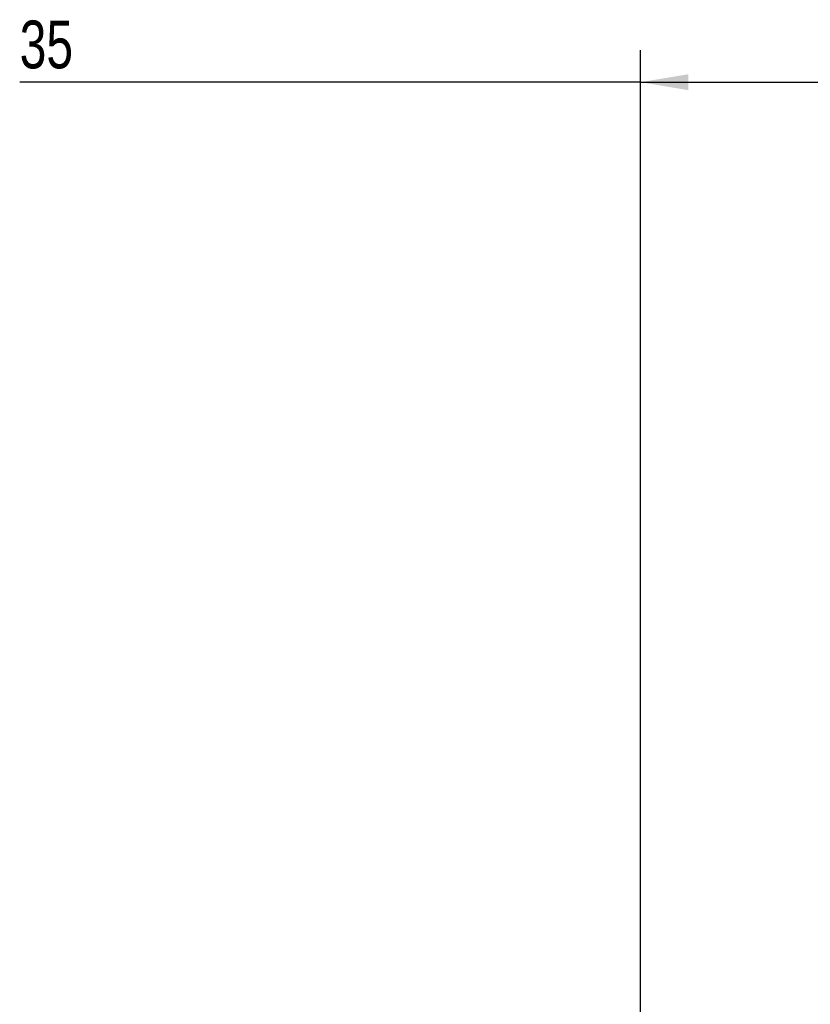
# Model space of a CAD drawing. Header units: millimetres. Extents: x -83 to 702, y 0 to 360.
# Tile 8 of 18: x 65 to 114, y 298 to 360. Entities that reach past the tile are written whole.
import ezdxf

# ---------------------------------------------------------------- set-up
doc = ezdxf.new("R2010")
doc.units = ezdxf.units.MM
doc.layers.add('QUOTE', color=174, linetype='Continuous')
doc.styles.add('SLDTEXTSTYLE3', font='TXT', dxfattribs={"width": 0.75})
doc.dimstyles.new('SLDDIMSTYLE0', dxfattribs={"dimtxt": 3, "dimasz": 3, "dimexe": 0, "dimexo": 0.0625, "dimgap": 0.75, "dimtad": 1, "dimlfac": 1.503818, "dimrnd": 1e-09, "dimzin": 12, "dimdsep": 46, "dimtxsty": 'SLDTEXTSTYLE3', "dimsah": 1, "dimcen": 0.09, "dimadec": 0, "dimazin": 3, "dimtfac": 1, "dimtdec": 3, "dimtofl": 0, "dimtmove": 0, "dimatfit": 3, "dimfxl": 0, "dimfrac": 2, "dimtolj": 1, "dimtzin": 12, "dimarcsym": 0})

# ---------------------------------------------------------------- blocks, each defined once
blk = doc.blocks.new('_D')
at = {"layer": 'QUOTE'}
for p, q in [((103.616, 245.804), (103.616, 358.226)), ((126.89, 245.804), (126.89, 358.226)), ((103.616, 356.226), (64.675, 356.226)), ((103.616, 356.226), (126.89, 356.226))]:
    blk.add_line(p, q, dxfattribs=at)
for points in [[(103.616, 356.226), (106.616, 355.726), (106.616, 356.726)], [(126.89, 356.226), (123.89, 356.726), (123.89, 355.726)]]:
    blk.add_solid(points, dxfattribs=at)
at = {"layer": 'QUOTE', "insert": (64.675, 360.093), "char_height": 3, "attachment_point": 1, "style": 'SLDTEXTSTYLE3'}
blk.add_mtext('35', dxfattribs=at)

msp = doc.modelspace()

# ---------------------------------------------------------------- dimensions: what is measured, and where the dimension line sits
at = {"layer": 'QUOTE'}
dim = msp.add_linear_dim(base=(126.8905, 356.2258), p1=(103.6164, 243.8042), p2=(126.8905, 243.8042), dimstyle='SLDDIMSTYLE0', dxfattribs=at)
dim.commit()
dim.dimension.update_dxf_attribs({"geometry": '_D', "text_midpoint": (66.8921, 356.2258), "dimtype": 160})

doc.saveas('drawing.dxf')
